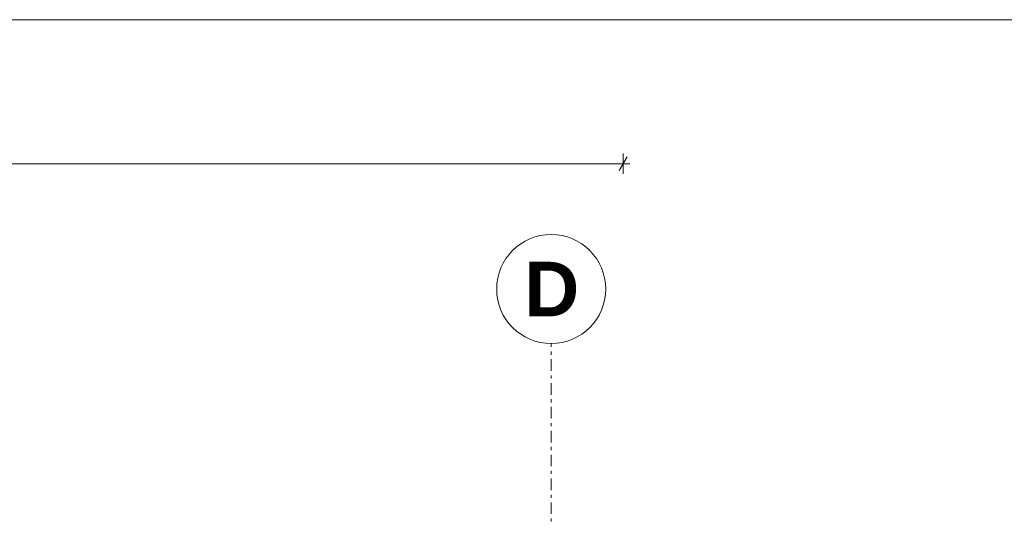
# Model space of a CAD drawing. Extents: x 100 to 2982, y 37 to 2050.
# Tile 134 of 135: x 1904 to 2356, y 1823 to 2050. Entities that reach past the tile are written whole.
import ezdxf
from ezdxf.xclip import XClip

# ---------------------------------------------------------------- set-up
doc = ezdxf.new("R2010")
doc.units = 0
doc.header["$MEASUREMENT"] = 0
doc.header["$XCLIPFRAME"] = 0
doc.linetypes.add('Przerywana podwójnie', pattern=[54.680554, 26.458333, -10.583333, 7.055556, -10.583333])
for name, color, linetype in [('299-A Wymiary Opisy', 7, 'Continuous'), ('410-K Osie', 7, 'Continuous'), ('810-G Ogólne', 7, 'Continuous'), ('820-G Rysunki Obrazki', 7, 'Continuous')]:
    doc.layers.add(name, color=color, linetype=linetype)
doc.styles.add('STYL_AUTOMATYCZNY_2', font='txt')

# ---------------------------------------------------------------- blocks, each defined once
blk = doc.blocks.new('Rysunek_1_1', base_point=(-18316.35, -206.53))
at = {"layer": '299-A Wymiary Opisy', "color": 45, "linetype": 'Continuous', "lineweight": 15, "ltscale": 0.2}
blk.add_line((2179, 1980.81), (2182.61, 1987.06), dxfattribs=at)
at = {"layer": '299-A Wymiary Opisy', "color": 85, "linetype": 'Continuous', "lineweight": 13, "ltscale": 0.2}
for p, q in [((2180.8, 1979.25), (2180.8, 1988.62)), ((619.8, 1983.94), (2180.8, 1983.94)), ((2180.8, 1983.94), (2183.86, 1983.94))]:
    blk.add_line(p, q, dxfattribs=at)
at = {"layer": '410-K Osie', "color": 4, "linetype": 'Przerywana podwójnie', "lineweight": 13, "ltscale": 0.2}
blk.add_line((2147.8, 1801.51), (2147.8, 1901.51), dxfattribs=at)
blk.add_line((2147.8, 1801.51), (2147.8, 1901.51), dxfattribs=at)
at = {"layer": '410-K Osie', "color": 7, "linetype": 'Continuous', "lineweight": 13, "ltscale": 0.2}
blk.add_circle((2147.8, 1926.51), 25, dxfattribs=at)
blk.add_circle((2147.8, 1926.51), 25, dxfattribs=at)
at = {"layer": '410-K Osie', "color": 1, "linetype": 'Continuous', "lineweight": 13, "insert": (2135.46, 1939.01), "char_height": 25, "attachment_point": 1, "style": 'STYL_AUTOMATYCZNY_2'}
blk.add_mtext('\\A1;{\\pql;\\pt0;\\fArial|b1|i0|c238|p38;D}', dxfattribs=at)
blk.add_mtext('\\A1;{\\pql;\\pt0;\\fArial|b1|i0|c238|p38;D}', dxfattribs=at)

msp = doc.modelspace()

# ---------------------------------------------------------------- linework, layer by layer
at = {"layer": '810-G Ogólne', "color": 141, "linetype": 'Continuous', "lineweight": 20, "ltscale": 0.2}
msp.add_lwpolyline([(100, 2050), (2920, 2050), (2920, 50), (100, 50)], close=True, dxfattribs=at)

# ---------------------------------------------------------------- next in the draw order: block references
at = {"layer": '820-G Rysunki Obrazki', "color": 65, "linetype": 'Continuous', "lineweight": 13, "ltscale": 0.2}
ref = msp.add_blockref('Rysunek_1_1', (-18316.35, -206.53), dxfattribs=at)
XClip(ref).set_block_clipping_path([(244.527027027, 76.8014120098), (2570.9054054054, 2022.1162324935)])

doc.saveas('drawing.dxf')
